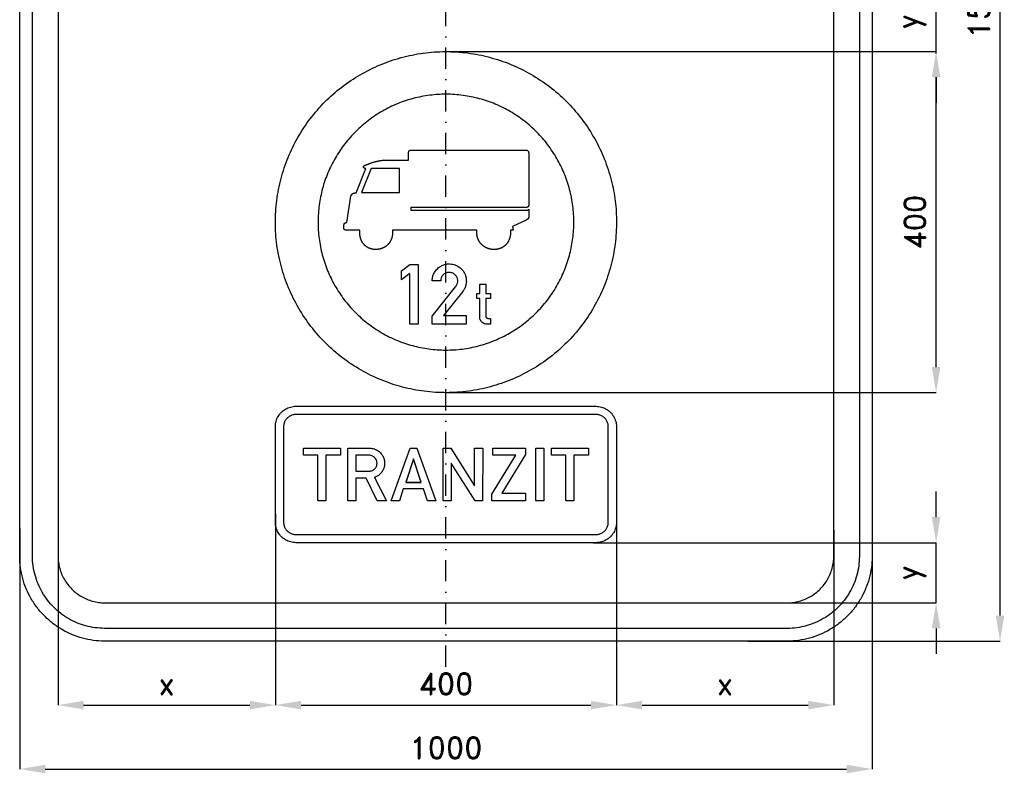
# Model space of a CAD drawing. Header units: millimetres. Extents: x -515 to 655, y -905 to 863.
# Tile 1 of 2: x -500 to 655, y -905 to -21. Entities that reach past the tile are written whole.
import ezdxf

# ---------------------------------------------------------------- set-up
doc = ezdxf.new("R2010")
doc.units = ezdxf.units.MM
doc.header["$LTSCALE"] = 5
doc.linetypes.add('ČERCHOVANÁX2', pattern=[2, 1, -0.5, 0, -0.5])
doc.layers.add('Kóty', color=2, linetype='Continuous')
doc.layers.add('Značka', color=7, linetype='Continuous')
doc.styles.get("Standard").update_dxf_attribs({"font": 'romand.shx', "height": 25})
doc.dimstyles.get("Standard").update_dxf_attribs({"dimtxt": 25, "dimasz": 30, "dimexe": 0.18, "dimexo": 0.0625, "dimgap": 12.5, "dimtad": 1, "dimdec": 0, "dimzin": 0, "dimdsep": 46, "dimtxsty": 'Standard', "dimcen": 0.09, "dimadec": 0, "dimazin": 0, "dimtfac": 1, "dimtdec": 0, "dimtofl": 0, "dimtmove": 0, "dimatfit": 3, "dimfxl": 1, "dimtolj": 1, "dimtzin": 0, "dimarcsym": 0})

# ---------------------------------------------------------------- blocks, each defined once
blk = doc.blocks.new('*D0')
at = {"layer": 'Defpoints', "color": 0, "transparency": 16777216}
for p in [(351.7, 750), (650, 750), (353.9, -750)]:
    blk.add_point(p, dxfattribs=at)
at = {"layer": 'Kóty', "color": 0, "lineweight": -2, "transparency": 16777216}
for p, q in [((351.8, 750), (650.2, 750)), ((650, -720), (650, 720)), ((354, -750), (650.2, -750))]:
    blk.add_line(p, q, dxfattribs=at)
at = {"layer": 'Kóty', "color": 0, "transparency": 16777216}
for points in [[(645, 720), (655, 720), (650, 750)], [(645, -720), (655, -720), (650, -750)]]:
    blk.add_solid(points, dxfattribs=at)
at = {"layer": 'Kóty', "color": 0, "transparency": 16777216, "insert": (625, 0), "char_height": 25, "attachment_point": 5, "rotation": 90}
blk.add_mtext('\\A1;1500', dxfattribs=at)
blk = doc.blocks.new('*D1')
at = {"layer": 'Defpoints', "color": 0, "transparency": 16777216}
for p in [(500, -607.9), (-500, -617.9), (500, -900)]:
    blk.add_point(p, dxfattribs=at)
at = {"layer": 'Kóty', "color": 0, "lineweight": -2, "transparency": 16777216}
for p, q in [((500, -608), (500, -900.2)), ((-500, -617.9), (-500, -900.2)), ((-470, -900), (470, -900))]:
    blk.add_line(p, q, dxfattribs=at)
at = {"layer": 'Kóty', "color": 0, "transparency": 16777216}
for points in [[(-470, -895), (-470, -905), (-500, -900)], [(470, -895), (470, -905), (500, -900)]]:
    blk.add_solid(points, dxfattribs=at)
at = {"layer": 'Kóty', "color": 0, "transparency": 16777216, "insert": (0, -875), "char_height": 25, "attachment_point": 5}
blk.add_mtext('\\A1;1000', dxfattribs=at)
blk = doc.blocks.new('*D3')
at = {"layer": 'Defpoints', "color": 0, "transparency": 16777216}
for p in [(-1.1, -58.5), (575, -58.5), (0, -458.5)]:
    blk.add_point(p, dxfattribs=at)
at = {"layer": 'Kóty', "color": 0, "lineweight": -2, "transparency": 16777216}
for p, q in [((-1.1, -58.5), (575.2, -58.5)), ((575, -428.5), (575, -88.5)), ((0.1, -458.5), (575.2, -458.5))]:
    blk.add_line(p, q, dxfattribs=at)
at = {"layer": 'Kóty', "color": 0, "transparency": 16777216}
for points in [[(570, -88.5), (580, -88.5), (575, -58.5)], [(570, -428.5), (580, -428.5), (575, -458.5)]]:
    blk.add_solid(points, dxfattribs=at)
at = {"layer": 'Kóty', "color": 0, "transparency": 16777216, "insert": (550, -258.5), "char_height": 25, "attachment_point": 5, "rotation": 90}
blk.add_mtext('\\A1;400', dxfattribs=at)
blk = doc.blocks.new('*D4')
at = {"layer": 'Defpoints', "color": 0, "transparency": 16777216}
for p in [(-200, -600.2), (200, -612.8), (200, -825)]:
    blk.add_point(p, dxfattribs=at)
at = {"layer": 'Kóty', "color": 0, "lineweight": -2, "transparency": 16777216}
for p, q in [((-200, -600.3), (-200, -825.2)), ((200, -612.9), (200, -825.2)), ((-170, -825), (170, -825))]:
    blk.add_line(p, q, dxfattribs=at)
at = {"layer": 'Kóty', "color": 0, "transparency": 16777216}
for points in [[(-170, -820), (-170, -830), (-200, -825)], [(170, -820), (170, -830), (200, -825)]]:
    blk.add_solid(points, dxfattribs=at)
at = {"layer": 'Kóty', "color": 0, "transparency": 16777216, "insert": (0, -800), "char_height": 25, "attachment_point": 5}
blk.add_mtext('\\A1;400', dxfattribs=at)
blk = doc.blocks.new('*D5')
at = {"layer": 'Defpoints', "color": 0, "transparency": 16777216}
for p in [(172.5, -634.5), (157.3, -705), (575, -705)]:
    blk.add_point(p, dxfattribs=at)
at = {"layer": 'Kóty', "color": 0, "lineweight": -2, "transparency": 16777216}
for p, q in [((575, -604.5), (575, -574.5)), ((172.6, -634.5), (575.2, -634.5)), ((157.3, -705), (575.2, -705)), ((575, -735), (575, -765))]:
    blk.add_line(p, q, dxfattribs=at)
at = {"layer": 'Kóty', "color": 0, "transparency": 16777216}
for points in [[(570, -604.5), (580, -604.5), (575, -634.5)], [(570, -735), (580, -735), (575, -705)]]:
    blk.add_solid(points, dxfattribs=at)
at = {"layer": 'Kóty', "color": 0, "transparency": 16777216, "insert": (545.8, -669.8), "char_height": 25, "attachment_point": 5, "rotation": 90}
blk.add_mtext('\\A1;y', dxfattribs=at)
blk = doc.blocks.new('*D6')
at = {"layer": 'Defpoints', "color": 0, "transparency": 16777216}
for p in [(-200, -614.4), (-455, -629.1), (-200, -825)]:
    blk.add_point(p, dxfattribs=at)
at = {"layer": 'Kóty', "color": 0, "lineweight": -2, "transparency": 16777216}
for p, q in [((-200, -614.5), (-200, -825.2)), ((-455, -629.2), (-455, -825.2)), ((-425, -825), (-230, -825))]:
    blk.add_line(p, q, dxfattribs=at)
at = {"layer": 'Kóty', "color": 0, "transparency": 16777216}
for points in [[(-425, -820), (-425, -830), (-455, -825)], [(-230, -820), (-230, -830), (-200, -825)]]:
    blk.add_solid(points, dxfattribs=at)
at = {"layer": 'Kóty', "color": 0, "transparency": 16777216, "insert": (-327.5, -800), "char_height": 25, "attachment_point": 5}
blk.add_mtext('\\A1;x', dxfattribs=at)
blk = doc.blocks.new('*D7')
at = {"layer": 'Defpoints', "color": 0, "transparency": 16777216}
for p in [(200, -604.1), (455, -619.9), (455, -825)]:
    blk.add_point(p, dxfattribs=at)
at = {"layer": 'Kóty', "color": 0, "lineweight": -2, "transparency": 16777216}
for p, q in [((200, -604.1), (200, -825.2)), ((455, -619.9), (455, -825.2)), ((230, -825), (425, -825))]:
    blk.add_line(p, q, dxfattribs=at)
at = {"layer": 'Kóty', "color": 0, "transparency": 16777216}
for points in [[(230, -820), (230, -830), (200, -825)], [(425, -820), (425, -830), (455, -825)]]:
    blk.add_solid(points, dxfattribs=at)
at = {"layer": 'Kóty', "color": 0, "transparency": 16777216, "insert": (327.5, -800), "char_height": 25, "attachment_point": 5}
blk.add_mtext('\\A1;x', dxfattribs=at)
blk = doc.blocks.new('*D8')
at = {"layer": 'Defpoints', "color": 0, "transparency": 16777216}
for p in [(425, 12), (433, -58.5), (575, -58.5)]:
    blk.add_point(p, dxfattribs=at)
at = {"layer": 'Kóty', "color": 0, "lineweight": -2, "transparency": 16777216}
for p, q in [((575, 42), (575, 72)), ((425.1, 12), (575.2, 12)), ((433.1, -58.5), (575.2, -58.5)), ((575, -88.5), (575, -118.5))]:
    blk.add_line(p, q, dxfattribs=at)
at = {"layer": 'Kóty', "color": 0, "transparency": 16777216}
for points in [[(570, 42), (580, 42), (575, 12)], [(570, -88.5), (580, -88.5), (575, -58.5)]]:
    blk.add_solid(points, dxfattribs=at)
at = {"layer": 'Kóty', "color": 0, "transparency": 16777216, "insert": (545.8, -23.2), "char_height": 25, "attachment_point": 5, "rotation": 90}
blk.add_mtext('\\A1;y', dxfattribs=at)

msp = doc.modelspace()

# ---------------------------------------------------------------- linework, layer by layer
at = {"layer": 'Kóty'}
for points in [[(575, -60.5), (575, 12)], [(575, -705), (575, -634.5)]]:
    msp.add_lwpolyline(points, dxfattribs=at)
at = {"layer": 'Značka', "color": 6, "linetype": 'ČERCHOVANÁX2', "ltscale": 5}
msp.add_lwpolyline([(0, -780), (0, 780)], dxfattribs=at)
at = {"layer": 'Značka', "color": 3}
for points in [[(-400, -750), (-400.4, -750), (-400.8, -750, -0.03218), (-413.7, -749.1, -0.035443), (-426.4, -746.5, -0.036267), (-438.7, -742.3, -0.03442), (-450.2, -736.5, -0.033722), (-461, -729.3, -0.034085), (-470.7, -720.7, -0.034209), (-479.3, -711, -0.034229), (-486.5, -700.2, -0.034044), (-492.3, -688.7, -0.033412), (-496.5, -676.4, -0.034127), (-499.1, -663.7, -0.036745), (-500, -650.8), (-500, -650.4), (-500, -650), (-500, 650)], [(-400, -735), (-400.3, -735), (-400.7, -735, -0.03218), (-411.6, -734.2, -0.035443), (-422.4, -732, -0.036267), (-432.9, -728.5, -0.03442), (-442.7, -723.5, -0.033721), (-451.9, -717.4, -0.034085), (-460.1, -710.1, -0.034209), (-467.4, -701.9, -0.034229), (-473.5, -692.7, -0.034045), (-478.4, -682.9, -0.033412), (-482, -672.4, -0.034127), (-484.3, -661.6, -0.036745), (-485, -650.7), (-485, -650.3), (-485, -650), (-485, 650)], [(-455, 650), (-455, -650), (-455, -650.2), (-455, -650.4, 0.03218), (-454.5, -657.5, 0.035443), (-453.1, -664.5, 0.036267), (-450.8, -671.3, 0.034421), (-447.6, -677.6, 0.033721), (-443.6, -683.6, 0.034084), (-438.9, -688.9, 0.034208), (-433.6, -693.6, 0.03423), (-427.6, -697.6, 0.034044), (-421.3, -700.7, 0.033412), (-414.5, -703.1, 0.034127), (-407.5, -704.5, 0.036745), (-400.4, -705), (-400.2, -705), (-400, -705)], [(500, 650), (500, -650), (500, -650.4), (500, -650.8, -0.032179), (499.1, -663.7, -0.035442), (496.5, -676.4, -0.036264), (492.3, -688.7, -0.034415), (486.5, -700.2, -0.033719), (479.3, -711, -0.034086), (470.7, -720.7, -0.034205), (461, -729.3, -0.03423), (450.2, -736.5, -0.034046), (438.7, -742.3, -0.033413), (426.4, -746.5, -0.034127), (413.7, -749.1, -0.036745), (400.8, -750), (400.4, -750), (400, -750), (-400, -750)], [(-400, -705), (400, -705), (400.2, -705), (400.4, -705, 0.03218), (407.5, -704.5, 0.035442), (414.5, -703.1, 0.036265), (421.3, -700.8, 0.034422), (427.6, -697.6, 0.033717), (433.6, -693.6, 0.034088), (438.9, -688.9, 0.034212), (443.6, -683.6, 0.034229), (447.6, -677.6, 0.034042), (450.7, -671.3, 0.033412), (453.1, -664.5, 0.034125), (454.5, -657.5, 0.036743), (455, -650.4), (455, -650.2), (455, -650), (455, 650)], [(485, 650), (485, -650), (485, -650.3), (485, -650.7, -0.032185), (484.2, -661.6, -0.03545), (482, -672.4, -0.036271), (478.5, -682.9, -0.034419), (473.5, -692.7, -0.033715), (467.4, -701.9, -0.034083), (460.1, -710.1, -0.034209), (451.9, -717.4, -0.034231), (442.7, -723.5, -0.034042), (432.9, -728.4, -0.033411), (422.4, -732, -0.034127), (411.6, -734.3, -0.036745), (400.7, -735), (400.3, -735), (400, -735), (-400, -735)], [(36.3, -268.1), (-62.6, -268.1), (-62.6, -268.2), (-62.6, -268.2), (-62.6, -268.5), (-62.6, -268.7), (-62.6, -269), (-62.6, -269.2), (-62.6, -269.5), (-62.6, -269.7), (-62.6, -269.9), (-62.6, -270.2), (-62.6, -270.4), (-62.6, -270.6), (-62.6, -270.6), (-62.6, -270.7), (-62.6, -270.8), (-62.6, -271), (-62.6, -271.2), (-62.6, -271.5, -0.007755), (-62.6, -272.2, -0.008205), (-62.7, -273, -0.011512), (-62.8, -273.9, -0.012022), (-63, -274.9, -0.012346), (-63.2, -275.8, -0.012488), (-63.4, -276.8, -0.010883), (-63.6, -277.5, -0.012605), (-63.9, -278.2, -0.014123), (-64.3, -279.1, -0.008699), (-64.7, -280, -0.008712), (-65.1, -280.8, -0.014552), (-65.6, -281.6, -0.013654), (-66, -282.3, -0.011883), (-66.5, -282.9, -0.011163), (-66.9, -283.5, -0.011452), (-67.4, -284.1, -0.009503), (-67.9, -284.6, -0.009962), (-68.3, -285, -0.011241), (-68.9, -285.5, -0.008228), (-69.5, -286, -0.009527), (-70.2, -286.6, -0.013117), (-70.9, -287.1, -0.011801), (-71.5, -287.5, -0.010583), (-72.1, -287.9, -0.010047), (-72.8, -288.3, -0.010176), (-73.5, -288.6, -0.008361), (-74, -288.8, -0.008698), (-74.6, -289.1, -0.00986), (-75.2, -289.3, -0.007399), (-76, -289.6, -0.008852), (-76.8, -289.8, -0.011909), (-77.7, -290, -0.01073), (-78.4, -290.2, -0.009815), (-79.1, -290.3, -0.009448), (-79.8, -290.4, -0.009617), (-80.6, -290.5, -0.007985), (-81.2, -290.6, -0.008433), (-81.7, -290.6, -0.009582), (-82.5, -290.6, -0.007079), (-83.2, -290.6, -0.008623), (-84.1, -290.5, -0.012024), (-85, -290.4, -0.011026), (-85.7, -290.3, -0.010222), (-86.4, -290.2, -0.009986), (-87.1, -290, -0.010306), (-87.8, -289.8, -0.008673), (-88.4, -289.7, -0.009271), (-88.9, -289.5, -0.010656), (-89.6, -289.2, -0.007992), (-90.3, -288.9, -0.009943), (-91.1, -288.6, -0.013695), (-91.9, -288.1, -0.012492), (-92.5, -287.8, -0.011529), (-93.1, -287.4, -0.011221), (-93.7, -286.9, -0.011568), (-94.3, -286.5, -0.00974), (-94.8, -286.1, -0.010465), (-95.2, -285.7, -0.011994), (-95.7, -285.2, -0.008931), (-96.2, -284.6, -0.009683), (-96.7, -284, -0.013089), (-97.2, -283.4, -0.01166), (-97.6, -282.9, -0.010345), (-98, -282.3, -0.009715), (-98.3, -281.7, -0.009729), (-98.6, -281.2, -0.007898), (-98.9, -280.7, -0.008099), (-99.1, -280.2, -0.009106), (-99.4, -279.6, -0.006784), (-99.6, -279, -0.010255), (-100, -278, -0.013261), (-100.3, -277, -0.01187), (-100.5, -276.2, -0.011015), (-100.7, -275.3, -0.010456), (-100.8, -274.5, -0.010192), (-100.9, -273.6, -0.008999), (-101, -272.9, -0.010945), (-101, -272.3, -0.010638), (-101, -271.4), (-101, -270.5), (-101, -270.2), (-101, -269.9), (-101, -269.7), (-101, -269.5), (-101, -269.2), (-101, -269), (-101, -268.8), (-100.9, -268.6), (-100.9, -268.4), (-100.9, -268.2), (-100.9, -268.2), (-100.9, -268.1), (-116.1, -268.1), (-116.1, -268.1), (-116.1, -268.1), (-116.1, -268.1), (-116.1, -268.1), (-116.2, -268.1), (-116.2, -268.1), (-116.2, -268.1), (-116.2, -268.1), (-116.2, -268.1), (-116.3, -268.1), (-116.3, -268.1), (-116.3, -268.1), (-116.5, -268.1), (-116.6, -268.1), (-116.8, -268.1), (-116.9, -268.1), (-117, -268.1), (-117.2, -268.1), (-117.3, -268.1), (-117.4, -268.1), (-117.5, -268), (-117.7, -268), (-117.8, -268), (-117.9, -268), (-117.9, -268), (-118, -267.9), (-118.1, -267.9), (-118.2, -267.9), (-118.2, -267.9), (-118.3, -267.8), (-118.4, -267.8), (-118.4, -267.8), (-118.5, -267.7), (-118.5, -267.7), (-118.6, -267.7), (-118.6, -267.7), (-118.7, -267.6), (-118.7, -267.6), (-118.8, -267.6), (-118.8, -267.6), (-118.8, -267.5), (-118.9, -267.5), (-118.9, -267.5), (-119, -267.4), (-119, -267.4), (-119, -267.4), (-119.1, -267.3), (-119.1, -267.3), (-119.1, -267.3), (-119.1, -267.2), (-119.2, -267.2), (-119.2, -267.1), (-119.2, -267.1), (-119.3, -267), (-119.3, -267), (-119.3, -267), (-119.3, -266.9), (-119.4, -266.9), (-119.4, -266.8), (-119.4, -266.8), (-119.4, -266.8), (-119.4, -266.7), (-119.4, -266.7), (-119.5, -266.6), (-119.5, -266.6), (-119.5, -266.5), (-119.5, -266.5), (-119.5, -266.4), (-119.5, -266.4), (-119.5, -266.4), (-119.5, -266.3), (-119.5, -266.3), (-119.5, -266.2), (-119.6, -266.2), (-119.6, -266.1), (-119.6, -266), (-119.6, -266), (-119.6, -265.9), (-119.6, -265.9), (-119.6, -265.9), (-119.6, -265.8), (-119.6, -265.7), (-119.6, -265.7), (-119.6, -265.7), (-119.6, -265.7), (-119.6, -265.7), (-119.6, -265.7), (-119.6, -265.6), (-119.6, -265.6), (-119.6, -265.6), (-119.6, -265.6), (-119.6, -265.6), (-119.6, -265.5), (-119.6, -265.5), (-119.6, -265.4), (-119.6, -265.3), (-119.6, -265), (-119.6, -264.8), (-119.6, -264.4), (-119.6, -264.1), (-119.6, -263.7), (-119.6, -263.4), (-119.6, -263.1), (-119.6, -262.8), (-119.6, -262.5), (-119.6, -262.2), (-119.6, -262), (-119.6, -261.9), (-119.6, -261.8), (-119.6, -261.6), (-119.6, -261.5), (-119.5, -261.4), (-119.5, -261.3), (-119.5, -261.2), (-119.5, -261.1), (-119.5, -261), (-119.4, -260.9), (-119.4, -260.8), (-119.4, -260.7), (-119.4, -260.7), (-119.4, -260.6), (-119.3, -260.5), (-119.3, -260.5), (-119.3, -260.4), (-119.3, -260.4), (-119.2, -260.3), (-119.2, -260.2), (-119.1, -260.2), (-119.1, -260.1), (-119.1, -260.1), (-119, -260, -0.008646), (-119, -260, -0.007457), (-119, -259.9, -0.008233), (-118.9, -259.9, -0.009391), (-118.9, -259.8, -0.006589), (-118.8, -259.8, -0.007624), (-118.8, -259.7, -0.010647), (-118.7, -259.7, -0.009557), (-118.7, -259.7, -0.008394), (-118.6, -259.6, -0.007869), (-118.6, -259.6), (-118.5, -259.5), (-118.5, -259.5), (-118.5, -259.5), (-118.4, -259.5), (-118.3, -259.4), (-118.3, -259.4), (-118.2, -259.4), (-118.1, -259.3), (-118.1, -259.3), (-118, -259.3), (-118, -259.3), (-117.9, -259.3), (-117.8, -259.2), (-117.8, -259.2), (-117.7, -259.2), (-117.7, -259.2), (-117.6, -259.2), (-117.6, -259.2), (-117.5, -259.2), (-117.5, -259.2), (-117.4, -259.1), (-117.4, -259.1), (-117.4, -259.1), (-117.3, -259.1), (-117.3, -259.1), (-117.2, -259.1), (-117.1, -259.1), (-117.1, -259.1), (-117, -259.1), (-116.9, -259.1), (-116.9, -259.1), (-116.8, -259.1), (-116.8, -259.1), (-116.7, -259.1), (-116.6, -259.1), (-116.6, -259.1), (-116.6, -259.1), (-116.6, -259.1), (-116.5, -259.1), (-116.5, -259.1), (-116.5, -259.1), (-116.5, -259.1), (-116.5, -259.1), (-116.5, -259.1), (-116.4, -259.1), (-116.4, -259.1), (-116.4, -259.1), (-111.4, -228.1), (-111.4, -228.1), (-111.4, -228.1), (-111.4, -228), (-111.4, -228), (-111.4, -228), (-111.4, -228), (-111.4, -227.9), (-111.4, -227.9), (-111.4, -227.8), (-111.4, -227.8), (-111.3, -227.7), (-111.3, -227.7), (-111.3, -227.6), (-111.3, -227.6), (-111.3, -227.6), (-111.3, -227.5), (-111.3, -227.5), (-111.3, -227.5), (-111.3, -227.5), (-111.2, -227.4), (-111.2, -227.3), (-111.1, -227.1), (-111.1, -226.9, -0.009313), (-111, -226.7, -0.01259), (-110.9, -226.5, -0.015253), (-110.7, -226.3, -0.017813), (-110.6, -226.1, -0.015508), (-110.5, -225.9, -0.015123), (-110.4, -225.8, -0.017391), (-110.2, -225.6, -0.01842), (-110, -225.4), (-110, -225.4), (-110, -225.4), (-110, -225.4), (-110, -225.4), (-110, -225.4), (-110, -225.4), (-110, -225.4), (-110, -225.4), (-109.9, -225.3), (-109.9, -225.3), (-109.9, -225.3), (-109.9, -225.3), (-109.9, -225.3), (-109.9, -225.3), (-109.9, -225.3), (-109.8, -225.2, -0.010254), (-109.7, -225.2, -0.008922), (-109.6, -225.1, -0.020091), (-109.3, -224.9, -0.017938), (-109, -224.8, -0.021404), (-108.6, -224.6, -0.017376), (-108.1, -224.5, -0.014701), (-107.7, -224.4, -0.012686), (-107.2, -224.3, -0.00864), (-106.9, -224.2, -0.007504), (-106.5, -224.2, -0.007064), (-106.1, -224.1, -0.007173), (-105.8, -224.1), (-105.7, -224.1), (-105.6, -224.1), (-105.6, -224.1), (-105.6, -224.1), (-105.6, -224.1), (-105.6, -224.1), (-105.6, -224.1), (-105.5, -224.1), (-105.5, -224.1), (-105.4, -224.1), (-105.4, -224.1), (-105.3, -224.1), (-105.3, -224.1), (-105.3, -224.1), (-105.2, -224.1), (-105.2, -224.1), (-105.2, -224.1), (-105.2, -224.1), (-94, -195.5), (-94, -195.5), (-94, -195.5), (-94, -195.5), (-94.1, -195.5), (-94.1, -195.5), (-94.1, -195.5), (-94.1, -195.5), (-94.1, -195.5), (-94.2, -195.5), (-94.2, -195.5), (-94.2, -195.5), (-94.2, -195.5), (-94.4, -195.5), (-94.5, -195.5), (-94.7, -195.5), (-94.8, -195.4), (-94.9, -195.4), (-95, -195.4), (-95.1, -195.4), (-95.2, -195.4), (-95.4, -195.3), (-95.5, -195.3), (-95.6, -195.2), (-95.7, -195.2), (-95.8, -195.2), (-95.8, -195.1), (-95.9, -195.1), (-96, -195), (-96.1, -195), (-96.1, -194.9), (-96.2, -194.9), (-96.3, -194.8), (-96.3, -194.8), (-96.4, -194.7), (-96.4, -194.7), (-96.5, -194.7), (-96.5, -194.6), (-96.5, -194.6), (-96.6, -194.5), (-96.6, -194.5), (-96.6, -194.5), (-96.7, -194.4), (-96.7, -194.4), (-96.7, -194.3), (-96.7, -194.2), (-96.8, -194.2), (-96.8, -194.1), (-96.8, -194.1), (-96.8, -194.1), (-96.8, -194), (-96.8, -194), (-96.8, -193.9), (-96.8, -193.8), (-96.8, -193.8), (-96.8, -193.7), (-96.8, -193.7), (-96.8, -193.6), (-96.8, -193.6), (-96.8, -193.5), (-96.8, -193.5), (-96.8, -193.4), (-96.8, -193.4), (-96.7, -193.3, -0.015549), (-96.7, -193.2), (-96.7, -193.2), (-96.6, -193.1), (-96.6, -193, -0.009659), (-96.6, -193), (-96.5, -192.9), (-96.5, -192.9, -0.00764), (-96.4, -192.8, -0.005963), (-96.4, -192.8, -0.008977), (-96.3, -192.7, -0.010811), (-96.3, -192.6, -0.009097), (-96.2, -192.6, -0.007764), (-96.1, -192.5, -0.006936), (-96.1, -192.5, -0.00659), (-96, -192.4), (-95.9, -192.4), (-95.9, -192.3), (-95.8, -192.3), (-95.7, -192.2, -0.006772), (-95.6, -192.1, -0.009296), (-95.4, -192, -0.008133), (-95.3, -191.9, -0.006832), (-95.1, -191.9), (-95, -191.8), (-94.8, -191.7), (-94.7, -191.7), (-94.6, -191.6), (-94.4, -191.6), (-94.3, -191.5), (-94.2, -191.5), (-94.2, -191.5), (-94.1, -191.5), (-94.1, -191.4), (-94.1, -191.4), (-94, -191.4), (-94, -191.4), (-93.9, -191.4), (-93.9, -191.4), (-93.9, -191.4), (-93.8, -191.3), (-93.8, -191.3), (-93.7, -191.3), (-93.7, -191.3), (-93.7, -191.3), (-93.6, -191.3), (-93.6, -191.3), (-93.6, -191.3), (-93.6, -191.3), (-93.5, -191.2), (-93.4, -191.2), (-93.4, -191.2), (-93.3, -191.2), (-93.2, -191.1), (-93.1, -191.1), (-93.1, -191.1), (-93, -191.1), (-92.9, -191), (-92.9, -191), (-92.8, -191), (-92.5, -190.9), (-92.2, -190.8), (-92, -190.7), (-91.8, -190.6), (-91.6, -190.5), (-91.3, -190.4), (-91.2, -190.4), (-91, -190.3), (-90.7, -190.2), (-90.5, -190.1), (-90.1, -189.9), (-89.6, -189.8), (-89.2, -189.6), (-88.8, -189.5), (-88.4, -189.3), (-88, -189.2), (-87.7, -189.1), (-87.4, -189), (-87, -188.8), (-86.6, -188.7), (-86.1, -188.5), (-85.5, -188.3), (-85, -188.2), (-84.6, -188), (-84.1, -187.9), (-83.6, -187.8), (-83.2, -187.7), (-82.9, -187.5), (-82.4, -187.4), (-81.9, -187.3), (-81.4, -187.2), (-80.9, -187), (-80.5, -186.9), (-80, -186.9), (-79.6, -186.8), (-79.2, -186.7), (-78.9, -186.6), (-78.5, -186.5), (-78.1, -186.5), (-77.7, -186.4), (-77.1, -186.3), (-76.5, -186.2), (-76, -186.1), (-75.5, -186), (-75.1, -186), (-74.6, -185.9), (-74.2, -185.9), (-73.8, -185.8), (-73.4, -185.8, -0.005192), (-73, -185.8), (-72.9, -185.8), (-72.8, -185.7), (-72.8, -185.7), (-72.8, -185.7), (-72.8, -185.7), (-72.8, -185.7), (-72.7, -185.7), (-72.6, -185.7), (-72.5, -185.7), (-72.4, -185.7), (-72.4, -185.7), (-72.3, -185.7), (-72.2, -185.7), (-72.1, -185.7), (-72.1, -185.7), (-72, -185.7), (-72, -185.7), (-72, -185.7), (-43.8, -185.7), (-43.8, -177.6), (-43.8, -177.6), (-43.8, -177.6), (-43.8, -177.5), (-43.8, -177.5), (-43.8, -177.5), (-43.8, -177.4), (-43.8, -177.4), (-43.8, -177.4), (-43.8, -177.4), (-43.8, -177.3), (-43.8, -177.3), (-43.8, -177.3), (-43.8, -177.1), (-43.8, -176.9), (-43.8, -176.8), (-43.8, -176.7), (-43.8, -176.5), (-43.7, -176.4), (-43.7, -176.3), (-43.7, -176.1), (-43.7, -176), (-43.6, -175.9), (-43.6, -175.8), (-43.6, -175.7), (-43.6, -175.6), (-43.5, -175.5), (-43.5, -175.4), (-43.5, -175.4), (-43.4, -175.3), (-43.4, -175.2), (-43.4, -175.2), (-43.3, -175.1), (-43.3, -175), (-43.3, -175), (-43.2, -174.9, -0.008094), (-43.2, -174.9, -0.008033), (-43.1, -174.8, -0.008363), (-43.1, -174.8, -0.007184), (-43.1, -174.7, -0.007945), (-43, -174.7, -0.008996), (-43, -174.7, -0.006185), (-43, -174.6, -0.007237), (-42.9, -174.6, -0.010324), (-42.8, -174.5, -0.009289), (-42.8, -174.5, -0.008102), (-42.7, -174.4), (-42.7, -174.4), (-42.6, -174.4), (-42.6, -174.4), (-42.6, -174.3), (-42.5, -174.3), (-42.4, -174.3), (-42.4, -174.2), (-42.3, -174.2), (-42.2, -174.2), (-42.1, -174.1), (-42, -174.1), (-42, -174.1), (-41.9, -174.1), (-41.9, -174.1), (-41.8, -174), (-41.7, -174), (-41.6, -174), (-41.5, -174), (-41.5, -174), (-41.4, -174), (-41.3, -174), (-41.3, -174), (-41.2, -174), (-41.2, -174), (-41.1, -173.9), (-41, -173.9), (-40.9, -173.9), (-40.8, -173.9), (-40.7, -173.9), (-40.6, -173.9), (-40.5, -173.9), (-40.4, -173.9), (-40.3, -173.9), (-40.3, -173.9), (-40.2, -173.9), (-40.1, -173.9), (-40.1, -173.9), (-40.1, -173.9), (94.2, -173.9), (94.3, -173.9), (94.4, -173.9, -0.050327), (94.9, -174, -0.055281), (95.3, -174.2, -0.049392), (95.7, -174.4, -0.042099), (96, -174.7, -0.041536), (96.4, -175.1, -0.03685), (96.6, -175.5, -0.030341), (96.8, -175.9, -0.026823), (96.9, -176.4, -0.028121), (97, -176.8, -0.032382), (97.1, -177.3), (97.1, -177.4), (97.1, -177.5), (97.1, -177.5), (97.1, -178.4), (97.1, -179.3), (97.1, -181.1), (97.1, -182.9), (97.1, -187.5), (97.1, -192), (97.1, -198.1), (97.1, -204.2), (97.1, -210.2), (97.1, -216.3), (97.1, -221.1), (97.1, -226), (97.1, -231.1), (97.1, -236.3), (97.1, -237.2), (97.1, -238.1), (97.1, -238.1), (97.1, -238.2), (97.1, -238.2), (97.1, -238.2), (97.1, -238.3), (97.1, -238.4), (97.1, -238.6), (97.1, -238.7), (97.1, -238.8), (97, -238.9), (97, -239), (97, -239.1), (97, -239.3), (97, -239.4), (96.9, -239.5), (96.9, -239.6), (96.9, -239.6), (96.9, -239.7), (96.9, -239.8), (96.8, -239.8), (96.8, -239.9), (96.8, -239.9), (96.7, -240), (96.7, -240.1), (96.7, -240.1, -0.011455), (96.6, -240.2, -0.010616), (96.6, -240.3, -0.009527), (96.6, -240.3, -0.009111), (96.5, -240.4, -0.00934), (96.5, -240.4, -0.00782), (96.4, -240.5, -0.008327), (96.4, -240.5, -0.009386), (96.3, -240.6, -0.006669), (96.3, -240.6, -0.008828), (96.2, -240.7, -0.012493), (96.1, -240.7, -0.011089), (96.1, -240.8, -0.009392), (96, -240.8), (96, -240.9), (95.9, -240.9), (95.8, -240.9), (95.8, -241), (95.7, -241), (95.6, -241), (95.5, -241.1), (95.4, -241.1), (95.3, -241.1), (95.3, -241.2), (95.2, -241.2), (95.1, -241.2), (95, -241.2), (94.9, -241.3), (94.8, -241.3), (94.7, -241.3), (94.6, -241.3), (94.4, -241.4), (94.2, -241.4), (94.1, -241.4), (93.9, -241.4), (93.8, -241.4), (93.6, -241.4), (93.5, -241.4), (93.4, -241.4), (93.2, -241.4), (93.2, -241.4), (93.1, -241.4), (93.1, -241.4), (93.1, -241.4), (93.1, -241.4), (93, -241.4), (93, -241.4), (93, -241.4), (92.9, -241.4), (92.9, -241.4), (92.9, -241.4), (92.9, -241.4), (-41, -241.4), (-41, -244.3), (93.6, -244.3), (94.5, -244.3), (94.6, -244.3), (94.6, -244.3), (94.6, -244.3), (94.7, -244.3), (94.8, -244.3), (94.9, -244.3), (95, -244.3), (95.1, -244.3), (95.1, -244.3), (95.2, -244.3), (95.3, -244.3), (95.3, -244.3), (95.4, -244.3), (95.5, -244.3), (95.6, -244.2), (95.7, -244.2), (95.7, -244.2), (95.8, -244.2), (95.9, -244.2), (95.9, -244.2), (96, -244.2), (96.1, -244.1), (96.1, -244.1), (96.2, -244.1), (96.3, -244.1), (96.3, -244), (96.4, -244), (96.4, -244), (96.5, -244), (96.5, -243.9), (96.6, -243.9), (96.6, -243.9, 0.008526), (96.7, -243.8, 0.010735), (96.7, -243.8, 0.009635), (96.8, -243.8, 0.009184), (96.8, -243.7, 0.009126), (96.9, -243.7, 0.009514), (96.9, -243.6, 0.007944), (96.9, -243.6, 0.008369), (97, -243.6, 0.010014), (97, -243.5), (97, -243.5), (97, -243.5), (97, -243.5), (97, -243.5), (97, -243.5), (97.1, -243.4), (97.1, -243.4), (97.1, -243.4), (97.1, -243.4), (97.1, -243.4), (97.1, -243.4), (97.1, -252.5), (97.1, -252.5), (97.1, -252.5), (97.1, -252.6), (97.1, -252.6), (97.1, -252.6), (97.1, -252.6), (97.1, -252.6), (97.1, -252.6), (97.1, -252.7), (97.1, -252.7), (97.1, -252.7), (97.1, -252.7), (97.1, -252.7), (97.1, -252.8), (97.1, -252.8), (97.1, -252.9), (97.1, -253), (97, -253.1), (97, -253.2), (97, -253.3), (97, -253.4), (97, -253.4), (96.9, -253.5), (96.9, -253.6), (96.9, -253.7), (96.8, -253.8), (96.8, -253.9), (96.7, -254), (96.7, -254), (96.7, -254.1), (96.6, -254.2), (96.6, -254.2, -0.007602), (96.5, -254.3, -0.006253), (96.5, -254.4, -0.008261), (96.4, -254.4, -0.010004), (96.4, -254.5, -0.008617), (96.3, -254.6, -0.007733), (96.2, -254.7, -0.007196), (96.2, -254.7, -0.006995), (96.1, -254.8, -0.005695), (96.1, -254.8, -0.006052), (96, -254.9, -0.006371), (95.9, -254.9), (95.9, -255, -0.003743), (95.8, -255.1, -0.006364), (95.7, -255.1), (95.6, -255.2), (95.5, -255.2), (95.5, -255.3), (95.4, -255.3), (95.3, -255.4), (95.3, -255.4), (95.2, -255.4), (95.1, -255.5), (95, -255.5), (94.9, -255.6), (94.8, -255.6), (94.7, -255.7), (94.6, -255.7), (94.5, -255.8), (94.5, -255.8), (94.4, -255.8), (94.3, -255.9), (94.3, -255.9), (94.2, -255.9), (94.2, -255.9), (94.2, -255.9), (94.2, -255.9), (94.2, -255.9), (94.2, -255.9), (94.2, -255.9), (94.2, -256), (94.1, -256), (94.1, -256), (94.1, -256), (94.1, -256), (94.1, -256), (94.1, -256), (78.2, -263.5), (78.8, -268.1), (75.7, -268.1), (75.7, -268.2), (75.7, -268.2), (75.7, -268.5), (75.7, -268.8), (75.7, -269.1), (75.7, -269.4), (75.7, -269.7), (75.7, -270), (75.8, -270.3), (75.8, -270.5), (75.8, -270.8), (75.8, -271), (75.7, -271), (75.7, -271.1), (75.7, -271.2), (75.7, -271.4), (75.7, -271.7), (75.7, -272, -0.00722), (75.6, -272.7, -0.00774), (75.6, -273.5, -0.011024), (75.4, -274.5, -0.011717), (75.2, -275.5, -0.012196), (75, -276.4, -0.01248), (74.7, -277.4, -0.011005), (74.5, -278.2, -0.012878), (74.2, -278.9, -0.014502), (73.8, -279.8, -0.008941), (73.3, -280.7, -0.008734), (72.9, -281.6, -0.01469), (72.4, -282.4, -0.013876), (72, -283, -0.012202), (71.5, -283.6, -0.011582), (71, -284.3, -0.011977), (70.5, -284.8, -0.010016), (70, -285.3, -0.010587), (69.6, -285.7, -0.012061), (69, -286.2, -0.008995), (68.4, -286.7, -0.010307), (67.7, -287.2, -0.013933), (66.9, -287.7, -0.012458), (66.3, -288.1, -0.011155), (65.6, -288.5, -0.010558), (65, -288.8, -0.01064), (64.3, -289.1, -0.008726), (63.7, -289.3, -0.00909), (63.2, -289.5, -0.01024), (62.4, -289.7, -0.007528), (61.7, -289.9, -0.009042), (60.9, -290.1, -0.012304), (60, -290.3, -0.011039), (59.3, -290.4, -0.009915), (58.5, -290.5, -0.009413), (57.8, -290.6, -0.009519), (57, -290.6, -0.007823), (56.4, -290.6, -0.008154), (55.9, -290.6, -0.009213), (55.1, -290.5, -0.006832), (54.4, -290.5, -0.008353), (53.5, -290.4, -0.011434), (52.6, -290.2, -0.010392), (51.9, -290.1, -0.009578), (51.1, -289.9, -0.009293), (50.4, -289.7, -0.009528), (49.7, -289.5, -0.007956), (49.1, -289.3, -0.008431), (48.6, -289.1, -0.009654), (47.9, -288.8, -0.007248), (47.2, -288.5, -0.008972), (46.4, -288.1, -0.012303), (45.6, -287.6, -0.011245), (45, -287.2, -0.010463), (44.3, -286.8, -0.01023), (43.7, -286.4, -0.010552), (43.1, -285.9, -0.008921), (42.7, -285.5, -0.009651), (42.2, -285.1, -0.011021), (41.7, -284.6, -0.008036), (41.2, -284, -0.008529), (40.7, -283.4, -0.011913), (40.2, -282.8, -0.010782), (39.8, -282.3, -0.009689), (39.4, -281.7, -0.009227), (39.1, -281.2, -0.00937), (38.7, -280.6, -0.007698), (38.5, -280.2, -0.007974), (38.2, -279.7, -0.009095), (38, -279.1, -0.006964), (37.7, -278.5, -0.010307), (37.3, -277.6, -0.013472), (37, -276.7, -0.012021), (36.8, -275.9, -0.01097), (36.6, -275.1, -0.01047), (36.5, -274.3, -0.010525), (36.3, -273.5, -0.008869), (36.3, -272.9, -0.009764), (36.2, -272.2, -0.010605), (36.2, -271.4, -0.006364), (36.2, -270.6), (36.2, -270.3), (36.2, -270), (36.2, -269.7), (36.2, -269.5), (36.2, -269.3), (36.2, -269), (36.2, -268.8), (36.3, -268.6), (36.3, -268.4), (36.3, -268.2), (36.3, -268.2), (36.3, -268.1)], [(-16.1, -378.1), (-16.1, -368.7), (11.3, -334.3, 0.004071), (11.7, -333.8, 0.012139), (12.1, -333.2, 0.08299), (13.5, -330.1, 0.094408), (13.9, -326.7, 0.092134), (13.1, -323.6, 0.08404), (11.4, -320.9, 0.098137), (8.3, -318.5, 0.106051), (4.5, -317.5, 0.106168), (0.7, -317.9, 0.099954), (-2.7, -319.9, 0.083722), (-4.8, -322.3, 0.091648), (-5.9, -325.3, 0.026146), (-6.1, -326.4, 0.008682), (-6.1, -327.4), (-16.1, -327.4, -0.003377), (-16.1, -326.5, -0.010131), (-16, -325.6, -0.059422), (-15.2, -321.4, -0.058235), (-13.4, -317.4, -0.072151), (-10.1, -313.1, -0.072222), (-5.7, -310, -0.061479), (-1.5, -308.2, -0.059941), (3.1, -307.5, -0.083063), (9.5, -308.3, -0.087047), (15.4, -311.2, -0.087765), (20.1, -315.7, -0.087799), (23, -321.5, -0.068484), (23.9, -326.5, -0.062422), (23.5, -331.5, -0.05069), (22.4, -335.3, -0.061844), (20.5, -338.7, -0.008353), (20.1, -339.2, -0.002783), (19.7, -339.7), (-3, -368.1), (23.9, -368.1), (23.9, -378.1), (-16.1, -378.1)], [(52.3, -378.1), (47.8, -378.1), (47.4, -378.1, -0.007839), (47.1, -378, -0.063539), (45, -377.6, -0.071655), (43.1, -376.6, -0.079315), (41.4, -375, -0.071786), (40.3, -373, -0.036584), (39.9, -372, -0.046837), (39.7, -371), (39.7, -370.7), (39.7, -370.5), (39.7, -348), (36.1, -348), (36.1, -342.2), (39.7, -342.2), (39.7, -331.4), (46.9, -331.4), (46.9, -342.2), (52.3, -342.2), (52.3, -348), (46.9, -348), (46.9, -369), (46.9, -369.1), (46.9, -369.3, 0.048122), (47.1, -369.9, 0.071772), (47.3, -370.4, 0.102013), (47.9, -371, 0.119771), (48.7, -371.3, 0.019541), (48.8, -371.3), (49, -371.4), (52.3, -371.4), (52.3, -378.1)], [(-176, -634.5), (-176.1, -634.5), (-176.2, -634.5, -0.03218), (-179.3, -634.3, -0.035443), (-182.3, -633.6, -0.036267), (-185.3, -632.7, -0.034421), (-188.1, -631.3, -0.033721), (-190.6, -629.5, -0.034085), (-193, -627.5, -0.034209), (-195, -625.1, -0.034229), (-196.8, -622.6, -0.034044), (-198.1, -619.8, -0.033412), (-199.1, -616.8, -0.034127), (-199.8, -613.8, -0.036745), (-200, -610.7), (-200, -610.6), (-200, -610.5), (-200, -498.5), (-200, -498.4), (-200, -498.3, -0.03218), (-199.8, -495.2, -0.035443), (-199.1, -492.2, -0.036267), (-198.2, -489.2, -0.034421), (-196.8, -486.4, -0.033721), (-195, -483.9, -0.034085), (-193, -481.5, -0.034209), (-190.6, -479.5, -0.034229), (-188.1, -477.7, -0.034044), (-185.3, -476.4, -0.033412), (-182.3, -475.4, -0.034127), (-179.3, -474.7, -0.036745), (-176.2, -474.5), (-176.1, -474.5), (-176, -474.5), (176, -474.5), (176.1, -474.5), (176.2, -474.5, -0.03218), (179.3, -474.7, -0.035443), (182.3, -475.4, -0.036267), (185.3, -476.3, -0.034421), (188.1, -477.7, -0.033721), (190.6, -479.5, -0.034085), (193, -481.5, -0.034209), (195, -483.9, -0.034229), (196.8, -486.4, -0.034044), (198.1, -489.2, -0.033412), (199.1, -492.2, -0.034127), (199.8, -495.2, -0.036745), (200, -498.3), (200, -498.4), (200, -498.5), (200, -610.5), (200, -610.6), (200, -610.7, -0.03218), (199.8, -613.8, -0.035443), (199.1, -616.8, -0.036267), (198.2, -619.8, -0.034421), (196.8, -622.6, -0.033721), (195, -625.1, -0.034085), (193, -627.5, -0.034209), (190.6, -629.5, -0.034229), (188.1, -631.3, -0.034044), (185.3, -632.6, -0.033412), (182.3, -633.6, -0.034127), (179.3, -634.3, -0.036745), (176.2, -634.5), (176.1, -634.5), (176, -634.5), (-176, -634.5)], [(-176, -624.9), (176, -624.9), (176.1, -624.9), (176.1, -624.9, 0.03218), (178, -624.8, 0.035443), (179.8, -624.4, 0.036267), (181.6, -623.8, 0.034421), (183.2, -623, 0.033721), (184.8, -621.9, 0.034085), (186.2, -620.7, 0.034209), (187.4, -619.3, 0.034229), (188.5, -617.7, 0.034044), (189.3, -616.1, 0.033412), (189.9, -614.3, 0.034127), (190.3, -612.5, 0.036745), (190.4, -610.6), (190.4, -610.6), (190.4, -610.5), (190.4, -498.5), (190.4, -498.4), (190.4, -498.4, 0.03218), (190.3, -496.5, 0.035443), (189.9, -494.7, 0.036267), (189.3, -492.9, 0.034421), (188.5, -491.3, 0.033721), (187.4, -489.7, 0.034085), (186.2, -488.3, 0.034209), (184.8, -487.1, 0.034229), (183.2, -486, 0.034044), (181.6, -485.2, 0.033412), (179.8, -484.6, 0.034127), (178, -484.2, 0.036745), (176.1, -484.1), (176.1, -484.1), (176, -484.1), (-176, -484.1), (-176.1, -484.1), (-176.1, -484.1, 0.03218), (-178, -484.2, 0.035443), (-179.8, -484.6, 0.036267), (-181.6, -485.2, 0.034421), (-183.2, -486, 0.033721), (-184.8, -487.1, 0.034085), (-186.2, -488.3, 0.034209), (-187.4, -489.7, 0.034229), (-188.5, -491.3, 0.034044), (-189.3, -492.9, 0.033412), (-189.9, -494.7, 0.034127), (-190.3, -496.5, 0.036745), (-190.4, -498.4), (-190.4, -498.4), (-190.4, -498.5), (-190.4, -610.5), (-190.4, -610.6), (-190.4, -610.6, 0.03218), (-190.3, -612.5, 0.035443), (-189.9, -614.3, 0.036267), (-189.3, -616.1, 0.034421), (-188.5, -617.7, 0.033721), (-187.4, -619.3, 0.034085), (-186.2, -620.7, 0.034209), (-184.8, -621.9, 0.034229), (-183.2, -623, 0.034044), (-181.6, -623.8, 0.033412), (-179.8, -624.4, 0.034127), (-178, -624.8, 0.036745), (-176.1, -624.9), (-176.1, -624.9), (-176, -624.9)], [(-114.9, -585.3), (-114.9, -523.7), (-89, -523.7), (-88.6, -523.7), (-88.3, -523.7, -0.052876), (-85.4, -524.1, -0.045257), (-82.6, -525.1, -0.068752), (-78.4, -527.6, -0.074107), (-75.2, -531.1, -0.062848), (-73.3, -534.6, -0.059662), (-72.2, -538.4, -0.055136), (-72, -542.2, -0.05518), (-72.6, -545.9, -0.062308), (-74.2, -549.8, -0.063046), (-76.7, -553.2, -0.052741), (-79.2, -555.6, -0.055198), (-82.2, -557.3, -0.011424), (-83.1, -557.6, -0.003811), (-83.9, -558), (-69.8, -585.3), (-80.8, -585.3), (-93.4, -558.9), (-105.6, -558.9), (-105.6, -585.3), (-114.9, -585.3)], [(-105.6, -532), (-105.6, -550.7), (-90.4, -550.7), (-90.1, -550.7, 0.005988), (-89.7, -550.6, 0.040793), (-88, -550.4, 0.049419), (-86.3, -549.8, 0.110772), (-83.1, -547.5, 0.114761), (-81.2, -543.9, 0.085168), (-80.8, -541.2, 0.080084), (-81.2, -538.5, 0.084083), (-82.6, -535.8, 0.081231), (-84.8, -533.7, 0.067106), (-86.8, -532.5, 0.082126), (-89.1, -532), (-89.3, -532), (-89.6, -532), (-105.6, -532)]]:
    msp.add_lwpolyline(points, format="xyb", dxfattribs=at)
at = {"layer": 'Značka', "color": 1}
for points in [[(200, -258.5), (200, -259.8), (200, -261.1, -0.032167), (198, -287.2, -0.035723), (192.5, -312.8, -0.036666), (183.9, -337.5, -0.034754), (171.9, -360.8, -0.034039), (157.1, -382.4, -0.034453), (139.6, -401.8, -0.034561), (119.7, -418.8, -0.034427), (97.7, -433, -0.034389), (74.1, -444.3, -0.034418), (49.2, -452.3, -0.034423), (23.5, -457.2, -0.034417), (-2.6, -458.5, -0.034416), (-28.7, -456.5, -0.034417), (-54.3, -451, -0.034417), (-79, -442.3, -0.034417), (-102.3, -430.4, -0.034417), (-123.9, -415.6, -0.034417), (-143.3, -398.1, -0.034417), (-160.3, -378.2, -0.034417), (-174.5, -356.2, -0.034417), (-185.8, -332.6, -0.034417), (-193.8, -307.7, -0.034417), (-198.7, -282, -0.034417), (-200, -255.9, -0.034417), (-198, -229.8, -0.034417), (-192.5, -204.2, -0.034417), (-183.8, -179.5, -0.034417), (-171.9, -156.2, -0.034417), (-157.1, -134.6, -0.034417), (-139.6, -115.2, -0.034417), (-119.7, -98.2, -0.034417), (-97.7, -84, -0.034417), (-74.1, -72.7, -0.034417), (-49.2, -64.7, -0.034417), (-23.5, -59.8, -0.034416), (2.6, -58.5, -0.034417), (28.7, -60.5, -0.034418), (54.3, -66, -0.034416), (79, -74.7, -0.034417), (102.3, -86.6, -0.034418), (123.9, -101.4, -0.034406), (143.3, -118.9, -0.034414), (160.3, -138.8, -0.034487), (174.5, -160.8, -0.034419), (185.8, -184.3, -0.034076), (193.8, -209.3, -0.032791), (198.6, -233.7, -0.034265), (200, -258.5)], [(150, -258.5), (150, -257.5), (150, -256.5, 0.032167), (148.5, -237, 0.035723), (144.4, -217.8, 0.036666), (137.9, -199.2, 0.034754), (128.9, -181.8, 0.034039), (117.8, -165.6, 0.034453), (104.7, -151.1, 0.034561), (89.8, -138.3, 0.034427), (73.3, -127.6, 0.034389), (55.6, -119.1, 0.034418), (36.9, -113.1, 0.034423), (17.6, -109.5, 0.034417), (-2, -108.5, 0.034416), (-21.5, -110, 0.034417), (-40.7, -114.1, 0.034417), (-59.2, -120.6, 0.034417), (-76.7, -129.6, 0.034417), (-92.9, -140.7, 0.034417), (-107.4, -153.8, 0.034417), (-120.2, -168.7, 0.034417), (-130.9, -185.2, 0.034417), (-139.4, -202.9, 0.034417), (-145.4, -221.6, 0.034417), (-149, -240.9, 0.034417), (-150, -260.5, 0.034417), (-148.5, -280, 0.034417), (-144.4, -299.2, 0.034417), (-137.9, -317.7, 0.034417), (-128.9, -335.2, 0.034417), (-117.8, -351.4, 0.034417), (-104.7, -365.9, 0.034417), (-89.8, -378.7, 0.034417), (-73.3, -389.4, 0.034417), (-55.6, -397.9, 0.034417), (-36.9, -403.9, 0.034417), (-17.6, -407.5, 0.034416), (2, -408.5, 0.034417), (21.5, -407, 0.034418), (40.7, -402.9, 0.034416), (59.2, -396.4, 0.034417), (76.7, -387.4, 0.034418), (92.9, -376.3, 0.034406), (107.4, -363.2, 0.034414), (120.2, -348.3, 0.034487), (130.9, -331.8, 0.034419), (139.4, -314.1, 0.034076), (145.4, -295.4, 0.032791), (148.9, -277.1, 0.034265), (150, -258.5)]]:
    msp.add_lwpolyline(points, format="xyb", dxfattribs=at)
at = {"layer": 'Značka', "color": 3}
for points in [[(-98.9, -223.9), (-54.4, -223.9), (-54.4, -195.6), (-87.8, -195.6), (-98.9, -223.9)], [(-42.4, -378.1), (-42.4, -318.7), (-52.3, -326.2), (-52.3, -315.6), (-42.3, -308.1), (-32.4, -308.1), (-32.4, -378.1), (-42.4, -378.1)], [(-150.1, -585.3), (-150.1, -532), (-167.2, -532), (-167.2, -523.7), (-123.7, -523.7), (-123.7, -532), (-140.8, -532), (-140.8, -585.3), (-150.1, -585.3)], [(-64.4, -585.3), (-42.1, -523.7), (-34.3, -523.7), (-11.9, -585.3), (-21.8, -585.3), (-26.4, -571.5), (-50, -571.5), (-54.5, -585.3), (-64.4, -585.3)], [(-3.2, -585.3), (-3.2, -523.7), (5.6, -523.7), (33.6, -567.7), (33.6, -523.7), (43.1, -523.7), (43, -585.3), (34.2, -585.3), (6.1, -541.4), (6.1, -585.3), (-3.2, -585.3)], [(53.8, -585.3), (53.8, -577.6), (81.9, -532), (54.9, -532), (54.9, -523.7), (93.5, -523.7), (93.5, -530.9), (65.4, -576.5), (93.5, -576.5), (93.5, -585.3), (53.8, -585.3)], [(105.6, -585.3), (105.6, -523.7), (114.9, -523.7), (114.9, -585.3), (105.6, -585.3)], [(140.8, -585.3), (140.8, -532), (123.7, -532), (123.7, -523.7), (167.2, -523.7), (167.2, -532), (150.1, -532), (150.1, -585.3), (140.8, -585.3)], [(-29.1, -563.4), (-38.2, -536.3), (-47.2, -563.4), (-29.1, -563.4)], [(-29.1, -563.7), (-38.2, -536.6), (-47.2, -563.7), (-29.1, -563.7)]]:
    msp.add_lwpolyline(points, dxfattribs=at)

# ---------------------------------------------------------------- dimensions: what is measured, and where the dimension line sits
at = {"layer": 'Kóty'}
for base, p1, p2, picture, middle in [((650, 750), (353.9, -750), (351.7, 750), '*D0', (625, 0)), ((575, -58.5), (0, -458.5), (-1.1, -58.5), '*D3', (550, -258.5))]:
    dim = msp.add_linear_dim(base=base, p1=p1, p2=p2, angle=90, dimstyle='Standard', dxfattribs=at)
    dim.commit()
    dim.dimension.update_dxf_attribs({"geometry": picture, "text_midpoint": middle})
for base, p1, p2, picture, middle in [((575, -58.5), (425, 12), (433, -58.5), '*D8', (545.8, -23.2)), ((575, -705), (172.5, -634.5), (157.3, -705), '*D5', (545.8, -669.8))]:
    dim = msp.add_linear_dim(base=base, p1=p1, p2=p2, angle=90, text='y', dimstyle='Standard', dxfattribs=at)
    dim.commit()
    dim.dimension.update_dxf_attribs({"geometry": picture, "text_midpoint": middle})
for base, p1, p2, picture, middle in [((200, -825), (-200, -600.2), (200, -612.8), '*D4', (0, -800)), ((500, -900), (-500, -617.9), (500, -607.9), '*D1', (0, -875))]:
    dim = msp.add_linear_dim(base=base, p1=p1, p2=p2, dimstyle='Standard', dxfattribs=at)
    dim.commit()
    dim.dimension.update_dxf_attribs({"geometry": picture, "text_midpoint": middle})
for base, p1, p2, picture, middle in [((455, -825), (200, -604.1), (455, -619.9), '*D7', (327.5, -800)), ((-200, -825), (-455, -629.1), (-200, -614.4), '*D6', (-327.5, -800))]:
    dim = msp.add_linear_dim(base=base, p1=p1, p2=p2, text='x', dimstyle='Standard', dxfattribs=at)
    dim.commit()
    dim.dimension.update_dxf_attribs({"geometry": picture, "text_midpoint": middle})

doc.saveas('drawing.dxf')
